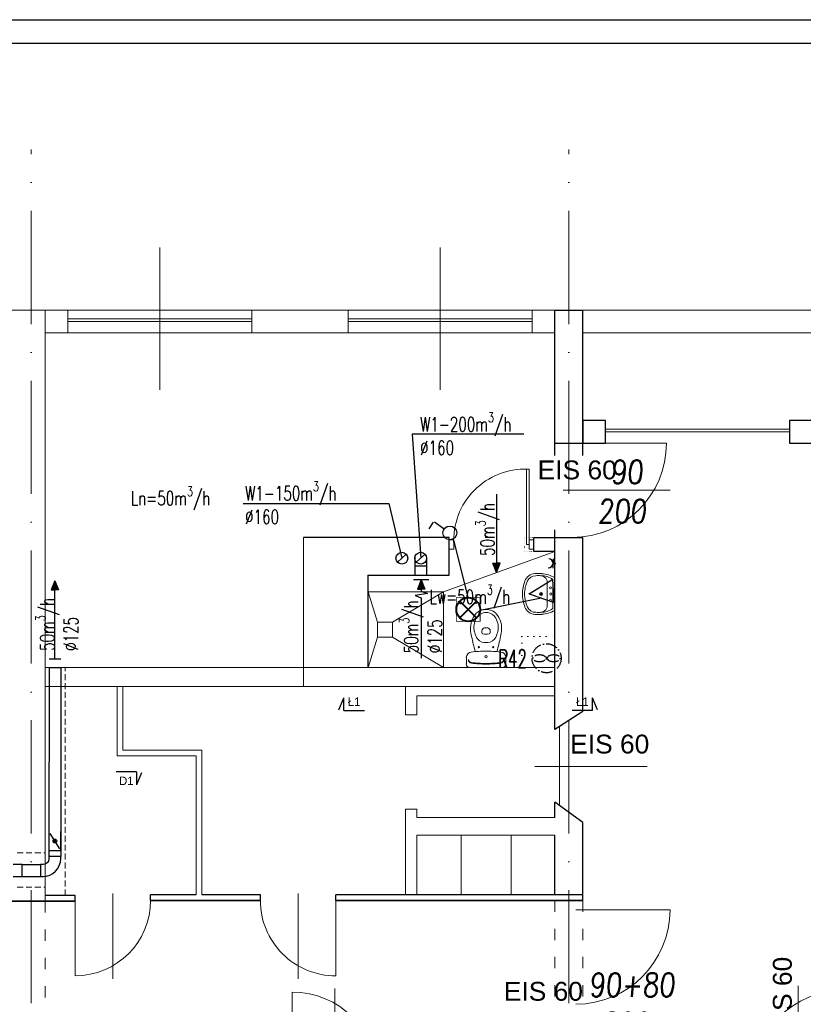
# Model space of a CAD drawing. Header units: millimetres. Extents: x -6513 to 30474, y -6915 to 65597.
# Tile 209 of 256: x -1094 to -263, y 26140 to 27184. Entities that reach past the tile are written whole.
import ezdxf
from ezdxf.enums import TextEntityAlignment as Align

# ---------------------------------------------------------------- set-up
doc = ezdxf.new("R2010")
doc.units = ezdxf.units.MM
for name, pattern in [('ACAD_ISO03W100', [30, 12, -18]), ('ACAD_ISO10W100', [18, 12, -3, 0, -3]), ('DASHED', [19.05, 12.7, -6.35]), ('DOT', [6.35, 0, -6.35])]:
    doc.linetypes.add(name, pattern=pattern)
doc.layers.get('0').update_dxf_attribs({"color": 8})
for name, color, linetype in [('A200_General07', 8, 'Continuous'), ('A200_General08', 8, 'Continuous'), ('A270_text04', 8, 'Continuous'), ('DB_WM_nawiew-opis', 8, 'Continuous')]:
    doc.layers.add(name, color=color, linetype=linetype)
for name, color, linetype, lineweight in [('A_cienka', 8, 'Continuous', 5), ('A_linia przekroj', 8, 'Continuous', 25), ('A_meble', 8, 'Continuous', 0), ('A_opisy', 8, 'Continuous', 13), ('A_osie', 8, 'ACAD_ISO10W100', 5), ('A_przerywana', 8, 'ACAD_ISO03W100', 5), ('A_widok', 8, 'Continuous', 13), ('DB-WM-nawiew-opis', 8, 'Continuous', 25), ('DB-WM-nawiew-opis-odnośnik', 8, 'Continuous', 30), ('DB-WM-wywiew-opis', 8, 'Continuous', 25), ('DB-WM-wywiew-opis-odnośnik', 8, 'Continuous', 30), ('DB_WM_nawiew', 8, 'Continuous', 30), ('DB_WM_wywiew', 8, 'Continuous', 30), ('E_gniazda wtykowe', 1, 'Continuous', 30), ('E_oświetlenie', 1, 'Continuous', 30), ('E_technologia', 1, 'ACAD_ISO10W100', 30), ('noew ściany archwig', 8, 'Continuous', 9), ('R-TABELKA', 8, 'Continuous', 25), ('snitarne archwig nowe', 8, 'Continuous', 9), ('Stolarka ARCHWIG', 8, 'Continuous', 5), ('wyburzenia', 8, 'DOT', 20), ('Ściany ARCHWIG', 8, 'Continuous', 30)]:
    doc.layers.add(name, color=color, linetype=linetype, lineweight=lineweight)
doc.styles.add('BRH', font='txt')
doc.styles.add('ROMANSS', font='romans.shx', dxfattribs={"width": 0.8, "oblique": 5})
doc.styles.add('SIMPLEXD', font='SIMPLEX.SHX', dxfattribs={"width": 0.6})
doc.styles.get("Standard").update_dxf_attribs({"font": 'txt.shx', "width": 0.9})
doc.styles.add('tabelka', font='ARIAL.TTF')

# ---------------------------------------------------------------- blocks, each defined once
blk = doc.blocks.new('drzwi schem')
at = {"color": 252}
blk.add_line((0, 0), (0, 1), dxfattribs=at)
at = {"color": 252, "ltscale": 10}
blk.add_line((0.5, -0.093), (0.5, 1.04), dxfattribs=at)
at = {"color": 252}
blk.add_arc((0, 0), 1, 0, 90, dxfattribs=at)
blk = doc.blocks.new('umywalka oli2')
at = {"layer": 'snitarne archwig nowe', "color": 252}
for p, q in [((20.9, 21.6), (13.7, 21.6)), ((0, 17.6), (0, 0)), ((2, 15.4), (2, 0)), ((7.9, 0), (7.9, 10.8)), ((0, 0), (0, -17.6)), ((2, 0), (2, -15.4)), ((7.9, -10.8), (7.9, 0)), ((13.7, -21.6), (20.9, -21.6))]:
    blk.add_line(p, q, dxfattribs=at)
for centre, radius in [((4.1, 0), 1.11), ((4.5, 6.6), 0.994), ((14.5, 0), 1.48), ((14.5, 0), 0.946), ((4.5, -6.6), 0.994)]:
    blk.add_circle(centre, radius, dxfattribs=at)
for centre, radius, start, end in [((15.6, -9.9), 31.5, 93.3155, 119.5931), ((20.2, 9.5), 12.2, 20.9395, 86.4287), ((14.2, -1.1), 20.5, 88.5847, 126.5008), ((15.3, 12), 7.48, 91.7023, 188.8292), ((17.3, -1.9), 21.5, 82.9063, 97.0937), ((20.4, 10.2), 9.2, 23.1986, 92.7468), ((-1.2, 0), 33.1, 360, 24.6987), ((-3.2, 0), 37.4, 360, 21.6896), ((-1.2, 0), 33.1, 335.3013, 0), ((-3.2, 0), 37.4, 338.3104, 0), ((15.6, 9.9), 31.5, 240.4069, 266.6845), ((14.2, 1.1), 20.5, 233.4992, 271.4153), ((15.3, -12), 7.48, 171.1708, 268.2977), ((17.3, 1.9), 21.5, 262.9063, 277.0937), ((20.4, -10.2), 9.2, 267.2532, 336.8014), ((20.2, -9.5), 12.2, 273.5713, 339.0605)]:
    blk.add_arc(centre, radius, start, end, dxfattribs=at)
blk = doc.blocks.new('klop oli 2')
at = {"layer": 'snitarne archwig nowe', "color": 252}
for p, q in [((3.8, 20.9), (10.5, 20.9)), ((0, 17.2), (0, 0)), ((0, -17.2), (0, 0)), ((3.8, 0), (3.8, 1)), ((3.8, 0), (3.8, -1)), ((38.9, 4.5), (37, 4.5)), ((38.9, -4.5), (37, -4.5)), ((3.8, -20.9), (10.5, -20.9))]:
    blk.add_line(p, q, dxfattribs=at)
for centre, radius in [((11.5, 0), 1.27), ((11.5, 0), 1.27), ((21.6, 7.5), 0.706), ((21.6, -7.5), 0.706)]:
    blk.add_circle(centre, radius, dxfattribs=at)
for centre, radius, start, end in [((3.8, 17.2), 3.76, 90, 180), ((10.5, 14.9), 6.02, 6.7931, 90), ((144.9, 0), 141.2, 173.7281, 180), ((144.9, 0), 140.5, 173.6694, 180), ((8.4, 15), 3.76, 90, 173.7281), ((9, 15.1), 3.76, 100.2428, 173.7859), ((-114.7, 0), 132.1, 0, 6.7931), ((80, -215.2), 235.3, 101.5744, 105.544), ((43.1, -10.6), 23.5, 101.6195, 117.4027), ((44.8, -39.8), 56.5, 94.3794, 102.2907), ((42.4, -7.4), 20.3, 60.8839, 101.6195), ((41.4, -8), 24.5, 51.2869, 92.3028), ((46.6, 0), 15.1, 0, 47.5638), ((144.9, 0), 141.2, 180, 186.2719), ((144.9, 0), 140.5, 180, 186.3306), ((-114.7, 0), 132.1, 353.2069, 0), ((43.3, 0), 16.9, 173.7581, 180), ((43.3, 0), 16.9, 180, 186.2419), ((37.3, 0.7), 10.9, 117.4027, 173.7581), ((63.6, 0), 28.2, 173.3508, 180), ((63.6, 0), 28.2, 180, 186.6492), ((37, 3.1), 1.41, 90, 173.3508), ((38.9, 1.7), 2.82, 36.8699, 90), ((36.6, 0), 5.65, 0, 36.8699), ((36.6, 0), 5.65, 323.1301, 0), ((46.6, 0), 11.8, 0, 60.8839), ((46.6, 0), 11.8, 299.1161, 0), ((46.6, 0), 15.1, 312.4362, 0), ((37.3, -0.7), 10.9, 186.2419, 242.5973), ((43.1, 10.6), 23.5, 242.5973, 258.3805), ((37, -3.1), 1.41, 186.6492, 270), ((42.4, 7.4), 20.3, 258.3805, 299.1161), ((38.9, -1.7), 2.82, 270, 323.1301), ((3.8, -17.2), 3.76, 180, 270), ((8.4, -15), 3.76, 186.2719, 270), ((9, -15.1), 3.76, 186.2141, 259.7572), ((10.5, -14.9), 6.02, 270, 353.2069), ((80, 215.2), 235.3, 254.456, 258.4256), ((44.8, 39.8), 56.5, 257.7093, 265.6206), ((41.4, 8), 24.5, 267.6972, 308.7131)]:
    blk.add_arc(centre, radius, start, end, dxfattribs=at)
blk = doc.blocks.new('A$C2355049C')
at = {"layer": 'DB-WM-nawiew-opis-odnośnik'}
h = blk.add_hatch(color=256, dxfattribs=at)
h.paths.add_polyline_path([(0, -9.8), (3.9, -9.8), (0, 0)])
h.paths.add_polyline_path([(0, 0), (-3.9, -9.8), (0, -9.8)])
at = {"layer": 'DB-WM-nawiew-opis-odnośnik', "flags": 128}
for points in [[(0, 0), (-3.9, -9.8), (0, -9.8)], [(0, -82.9), (0, 0)], [(0, 0), (3.9, -9.8), (0, -9.8)]]:
    blk.add_lwpolyline(points, dxfattribs=at)
blk = doc.blocks.new('A$C620C4C60')
at = {"layer": 'DB-WM-wywiew-opis-odnośnik'}
h = blk.add_hatch(color=256, dxfattribs=at)
h.paths.add_polyline_path([(0, 0), (9.8, 3.9), (9.8, 0)])
h.paths.add_polyline_path([(9.8, 0), (9.8, -3.9), (0, 0)])
at = {"layer": 'DB-WM-wywiew-opis-odnośnik', "flags": 128}
for points in [[(0, 0), (9.8, 3.9), (9.8, 0)], [(0, 0), (12.1, 0)], [(0, 0), (9.8, -3.9), (9.8, 0)], [(12.1, 0), (14.4, -6.5), (16.6, 6.4), (18.9, 0)], [(18.9, 0), (82.9, 0)]]:
    blk.add_lwpolyline(points, dxfattribs=at)
blk = doc.blocks.new('Sect Mk right')
at = {"layer": 'A200_General07', "color": 1}
for p, q in [((0, 6.01), (0, -0.21)), ((0, 6.01), (3.92, 6.01)), ((0.29, 7.48), (3.92, 6.01))]:
    blk.add_line(p, q, dxfattribs=at)
at = {"layer": 'A270_text04', "color": 0, "style": 'BRH'}
blk.add_attdef('-', text='', height=4.51, dxfattribs=at).set_placement((1.77, 1.49), align=Align.MIDDLE)
blk = doc.blocks.new('raster')
at = {"layer": 'E_oświetlenie', "lineweight": 40}
for p, q in [((-21.2, 21.2), (21.2, -21.2)), ((21.2, 21.2), (-21.2, -21.2))]:
    blk.add_line(p, q, dxfattribs=at)
at = {"layer": 'E_oświetlenie', "const_width": 2}
blk.add_lwpolyline([(-30, -30), (30, -30), (30, 30), (-30, 30)], close=True, dxfattribs=at)
at = {"layer": 'E_oświetlenie', "lineweight": 40}
blk.add_circle((0, 0), 30, dxfattribs=at)
blk = doc.blocks.new('gw1')
at = {"layer": 'E_gniazda wtykowe'}
for p, q in [((99083.8, 55833.1), (99083.8, 55845.4)), ((99083.8, 55839.3), (99080.1, 55839.3))]:
    blk.add_line(p, q, dxfattribs=at)
blk.add_arc((99089.8, 55839), 6.04, 87.7958, 267.7958, dxfattribs=at)

msp = doc.modelspace()

# ---------------------------------------------------------------- hatches: boundary and pattern name
at = {"layer": 'DB_WM_nawiew'}
h = msp.add_hatch(color=256, dxfattribs=at)
edge = h.paths.add_edge_path()
edge.add_arc((-1056.263, 26313.084), 2, 0, 360)

# ---------------------------------------------------------------- linework, layer by layer
at = {"layer": 'A_cienka', "ltscale": 10}
for p, q in [((-944.946, 26791.663), (-944.946, 26942.46)), ((-647.946, 26791.663), (-647.946, 26942.46)), ((-547.516, 26391.965), (-428.507, 26391.965))]:
    msp.add_line(p, q, dxfattribs=at)
at = {"layer": 'A_cienka'}
for p, q in [((-2776.446, 26876.062), (2360.554, 26876.062)), ((-2776.446, 26876.062), (4647.554, 26876.062)), ((-847.446, 26867.062), (-1042.446, 26867.062)), ((-847.446, 26864.062), (-1042.446, 26864.062)), ((-745.446, 26867.062), (-550.446, 26867.062)), ((-745.446, 26864.062), (-550.446, 26864.062)), ((-1066.446, 26852.062), (-526.446, 26852.062)), ((-496.446, 26852.062), (43.554, 26852.062)), ((-277.446, 26750.062), (-472.446, 26750.062)), ((-277.446, 26750.062), (-472.446, 26750.062)), ((-277.446, 26747.062), (-472.446, 26747.062)), ((-277.446, 26747.062), (-472.446, 26747.062)), ((-521.446, 26350.592), (-521.446, 26434.403))]:
    msp.add_line(p, q, dxfattribs=at)
at = {"layer": 'A_linia przekroj'}
for p, q in [((-526.446, 26721.795), (-526.446, 26876.062)), ((-526.446, 26876.062), (-496.446, 26876.062)), ((-526.446, 26721.795), (-526.446, 26876.062)), ((-496.446, 26721.795), (-496.446, 26876.062)), ((-496.446, 26721.795), (-496.446, 26876.062)), ((-526.446, 26735.062), (-496.446, 26735.062)), ((-526.446, 26431.206), (-526.446, 26643.062)), ((-496.446, 26450.389), (-496.446, 26635.062)), ((-496.446, 26450.389), (-496.446, 26635.062)), ((-496.446, 26571.832), (-496.446, 26610.795)), ((-526.446, 26431.206), (-526.446, 26497.062)), ((-496.446, 26450.389), (-496.446, 26477.062)), ((-496.446, 26450.389), (-526.446, 26431.206)), ((-526.446, 26338.158), (-526.446, 26354.152)), ((-496.446, 26332.794), (-526.446, 26354.152)), ((-496.446, 26250.062), (-496.446, 26332.794)), ((-496.446, 26250.062), (-496.446, 26332.794)), ((-526.446, 26256.062), (-526.446, 26319.158)), ((-1034.867, 26255.219), (-1066.446, 26255.219)), ((-1034.867, 26249.219), (-1034.867, 26255.219)), ((-906.502, 26256.062), (-954.867, 26256.062)), ((-954.867, 26250.062), (-954.867, 26256.062)), ((-838.492, 26256.062), (-900.502, 26256.062)), ((-838.492, 26250.062), (-838.492, 26256.062)), ((-838.492, 26250.062), (-838.492, 26256.062)), ((-496.446, 26256.062), (-758.492, 26256.062)), ((-758.492, 26250.062), (-758.492, 26256.062)), ((-1066.446, 26249.219), (-1358.232, 26249.219)), ((-1114.867, 26249.219), (-1034.867, 26249.219)), ((-1034.867, 26249.219), (-1088.446, 26249.219)), ((-954.867, 26250.062), (-838.492, 26250.062)), ((-838.492, 26250.062), (-954.867, 26250.062)), ((-758.492, 26250.062), (-496.446, 26250.062)), ((-496.446, 26250.062), (-758.492, 26250.062))]:
    msp.add_line(p, q, dxfattribs=at)
for points in [[(-496.446, 26735.062), (-472.446, 26735.062), (-472.446, 26759.062), (-496.446, 26759.062)], [(-496.446, 26735.062), (-472.446, 26735.062), (-472.446, 26759.062), (-496.446, 26759.062)], [(-175.446, 26759.062), (-277.446, 26759.062), (-277.446, 26735.062), (-175.446, 26735.062)]]:
    msp.add_lwpolyline(points, close=True, dxfattribs=at)
at = {"layer": 'A_meble'}
msp.add_line((-766.446, 26852.062), (-906.446, 26852.062), dxfattribs=at)
at = {"layer": 'A_osie', "ltscale": 10}
for p, q in [((-1081.446, 25420.619), (-1081.446, 27046.532)), ((-511.446, 25420.619), (-511.446, 27046.532)), ((-511.446, 25420.619), (-511.446, 27046.532))]:
    msp.add_line(p, q, dxfattribs=at)
at = {"layer": 'A_przerywana', "linetype": 'DASHED', "ltscale": 0.5}
for p, q in [((-1045.485, 26255.219), (-1045.485, 26497.062)), ((-1096.446, 26300.419), (-1066.446, 26300.419)), ((-1096.446, 26264.219), (-1066.446, 26264.219))]:
    msp.add_line(p, q, dxfattribs=at)
at = {"layer": 'A_przerywana'}
for p, q in [((-1066.446, 26249.219), (-1066.446, 26061.219)), ((-526.446, 26250.062), (-526.446, 26062.062)), ((-496.446, 26250.062), (-496.446, 26062.062))]:
    msp.add_line(p, q, dxfattribs=at)
at = {"layer": 'A_widok', "ltscale": 5}
for p, q in [((-1096.446, 26876.062), (-1066.446, 26876.062)), ((-1066.446, 26250.062), (-1066.446, 26876.062)), ((-792.869, 26635.062), (-792.869, 26477.062)), ((-526.446, 26497.062), (-1066.446, 26497.062)), ((-526.446, 26477.062), (-1066.446, 26477.062)), ((-954.109, 26477.062), (-990.348, 26477.062)), ((-990.348, 26477.062), (-990.348, 26403.58)), ((-984.348, 26477.062), (-984.348, 26409.58)), ((-684.537, 26477.062), (-684.537, 26446.993)), ((-684.537, 26467.071), (-684.537, 26446.993)), ((-672.537, 26467.071), (-526.446, 26467.071)), ((-672.537, 26467.071), (-672.537, 26446.993)), ((-672.537, 26446.993), (-684.537, 26446.993)), ((-990.348, 26403.58), (-906.502, 26403.58)), ((-984.348, 26409.58), (-900.502, 26409.58)), ((-906.502, 26403.58), (-906.502, 26256.062)), ((-900.502, 26409.58), (-900.502, 26256.062)), ((-684.537, 26346.993), (-684.537, 26319.158)), ((-684.537, 26346.993), (-684.537, 26256.062)), ((-672.537, 26346.993), (-684.537, 26346.993)), ((-672.537, 26346.993), (-684.537, 26346.993)), ((-672.537, 26346.993), (-672.537, 26338.158)), ((-672.537, 26338.158), (-526.446, 26338.158)), ((-672.537, 26319.158), (-526.446, 26319.158)), ((-672.537, 26319.158), (-672.537, 26256.062)), ((-625.66, 26319.158), (-625.66, 26256.062)), ((-572.552, 26319.158), (-572.552, 26256.062)), ((-504.161, 26239.969), (-404.161, 26239.969))]:
    msp.add_line(p, q, dxfattribs=at)
for points in [[(-1066.446, 26852.062), (-1042.446, 26852.062), (-1042.446, 26876.062), (-1066.446, 26876.062)], [(-847.446, 26876.062), (-745.446, 26876.062), (-745.446, 26852.062), (-847.446, 26852.062)], [(-526.446, 26852.062), (-550.446, 26852.062), (-550.446, 26876.062), (-526.446, 26876.062)]]:
    msp.add_lwpolyline(points, close=True, dxfattribs=at)
msp.add_arc((-504.161, 26239.969), 100, 270, 0, dxfattribs=at)
at = {"layer": 'DB-WM-wywiew-opis'}
for points in [[(-559.008, 26744.744), (-677.447, 26744.744), (-668.446, 26613.062)], [(-856.8, 26671.204), (-702.106, 26671.204), (-688.446, 26613.062)]]:
    msp.add_lwpolyline(points, dxfattribs=at)
at = {"layer": 'DB_WM_nawiew'}
for points in [[(-1062.513, 26506.204), (-1050.013, 26506.204)], [(-1062.513, 26497.062), (-1062.636, 26296.761)], [(-1062.513, 26497.062), (-1050.013, 26497.062)], [(-1050.015, 26497.062), (-1050.135, 26296.761)], [(-1062.633, 26323.084), (-1062.633, 26303.084), (-1050.133, 26303.084), (-1050.133, 26323.084)], [(-1051.12, 26304.855), (-1061.195, 26320.976)], [(-1100.687, 26275.505), (-1091.012, 26275.505), (-1091.012, 26288.005), (-1100.687, 26288.005)], [(-1091.012, 26288.005), (-1071.385, 26288.005)], [(-1091.012, 26275.505), (-1071.385, 26275.511)]]:
    msp.add_lwpolyline(points, dxfattribs=at)
msp.add_lwpolyline([(-1068.885, 26288.011), (-1071.385, 26288.011), (-1071.385, 26275.511), (-1068.885, 26275.511, 0.41421356), (-1050.135, 26294.261), (-1050.135, 26296.761), (-1062.635, 26296.761), (-1062.635, 26294.261, -0.41421356), (-1068.885, 26288.011, -0.11030608)], format="xyb", dxfattribs=at)
msp.add_circle((-1056.263, 26313.084), 2, dxfattribs=at)
at = {"layer": 'DB_WM_wywiew'}
for points in [[(-693.129, 26608.922), (-683.764, 26617.202)], [(-674.628, 26613.983), (-674.628, 26604.983), (-662.128, 26604.983), (-662.128, 26613.983)], [(-673.129, 26608.922), (-663.764, 26617.202)], [(-674.628, 26604.983), (-674.628, 26595.062), (-662.128, 26595.062), (-662.128, 26604.983)], [(-659.964, 26590.062), (-675.964, 26590.062)]]:
    msp.add_lwpolyline(points, dxfattribs=at)
for centre in [(-688.446, 26613.062), (-668.446, 26613.062)]:
    msp.add_circle(centre, 6.25, dxfattribs=at)
at = {"layer": 'E_oświetlenie'}
for p, q in [((-655.258, 26651.103), (-659.959, 26644.327)), ((-643.573, 26643.963), (-653.865, 26651.103)), ((-618.084, 26571.25), (-633.446, 26632.562)), ((-553.588, 26575.324), (-528.593, 26590.73)), ((-527.138, 26565.987), (-528.593, 26590.73)), ((-540.363, 26570.655), (-605.286, 26557.43)), ((-553.588, 26575.324), (-527.138, 26565.987))]:
    msp.add_line(p, q, dxfattribs=at)
at = {"layer": 'E_oświetlenie', "const_width": 1.05}
msp.add_lwpolyline([(-528.593, 26590.73), (-553.588, 26575.324), (-527.138, 26565.987)], close=True, dxfattribs=at)
at = {"layer": 'E_oświetlenie'}
msp.add_circle((-637.614, 26639.829), 7.252, dxfattribs=at)
at = {"layer": 'E_technologia'}
for p, q in [((-536.257, 26508.323), (-533.852, 26505.544)), ((-533.852, 26508.323), (-536.257, 26505.544))]:
    msp.add_line(p, q, dxfattribs=at)
msp.add_circle((-535.055, 26506.934), 15.427, dxfattribs=at)
for centre, start_param, end_param in [((-542.681, 26506.934), 3.54986568, 9.01650493), ((-527.428, 26506.934), 0.40827303, 5.87491228)]:
    msp.add_ellipse(centre, major_axis=(-7, 0), ratio=0.5, start_param=start_param, end_param=end_param, dxfattribs=at)
at = {"layer": 'R-TABELKA'}
for p, q in [((-3136.084, 27184.217), (8327.828, 27184.217)), ((-3011.084, 27159.217), (8302.828, 27159.217))]:
    msp.add_line(p, q, dxfattribs=at)
at = {"layer": 'snitarne archwig nowe'}
for points in [[(-644.29, 26577.218), (-526.446, 26620.062)], [(-724.446, 26577.218), (-644.29, 26577.218), (-644.29, 26497.062)], [(-714.29, 26545.218), (-724.29, 26577.218)], [(-698.29, 26545.218), (-644.29, 26577.218)], [(-714.29, 26529.218), (-724.29, 26497.218)], [(-698.29, 26529.218), (-644.29, 26497.218)]]:
    msp.add_lwpolyline(points, dxfattribs=at)
msp.add_lwpolyline([(-714.29, 26529.218), (-698.29, 26529.218), (-698.29, 26545.218), (-714.29, 26545.218)], close=True, dxfattribs=at)
at = {"layer": 'Stolarka ARCHWIG'}
for p, q in [((-556.446, 26707.562), (-556.446, 26627.562)), ((-556.446, 26707.562), (-553.446, 26707.562)), ((-553.446, 26627.562), (-553.446, 26707.562)), ((-556.446, 26627.562), (-553.446, 26627.562))]:
    msp.add_line(p, q, dxfattribs=at)
for points in [[(-633.446, 26627.562), (-633.446, 26632.562), (-638.446, 26632.562), (-638.446, 26622.562), (-633.446, 26622.562), (-633.446, 26630.062)], [(-633.446, 26627.562), (-633.446, 26622.562), (-638.446, 26622.562), (-638.446, 26632.562), (-633.446, 26632.562), (-633.446, 26625.062)], [(-633.446, 26627.562), (-633.446, 26622.562), (-638.446, 26622.562), (-638.446, 26632.562), (-633.446, 26632.562), (-633.446, 26625.062)], [(-548.446, 26627.562), (-548.446, 26622.562), (-553.446, 26622.562), (-553.446, 26632.562), (-548.446, 26632.562), (-548.446, 26625.062)]]:
    msp.add_lwpolyline(points, dxfattribs=at)
msp.add_arc((-557.655, 26631.705), 75.905, 87.955304, 183.129127, dxfattribs=at)
at = {"layer": 'wyburzenia'}
for p, q in [((-561.446, 26497.062), (-561.446, 26530.062)), ((-561.446, 26530.062), (-526.446, 26530.062))]:
    msp.add_line(p, q, dxfattribs=at)
at = {"layer": 'wyburzenia', "ltscale": 0.2}
msp.add_lwpolyline([(-548.446, 26635.062), (-548.446, 26620.062), (-558.446, 26620.062), (-558.446, 26635.062)], close=True, dxfattribs=at)
at = {"layer": 'Ściany ARCHWIG'}
for p, q in [((-638.446, 26635.062), (-792.869, 26635.062)), ((-638.446, 26620.062), (-638.446, 26635.062)), ((-638.446, 26620.062), (-638.446, 26635.062)), ((-638.446, 26620.062), (-638.446, 26635.062)), ((-548.446, 26635.062), (-496.446, 26635.062)), ((-548.446, 26620.062), (-548.446, 26635.062)), ((-638.446, 26595.062), (-638.446, 26620.062)), ((-526.446, 26620.062), (-548.446, 26620.062)), ((-724.446, 26595.062), (-638.446, 26595.062)), ((-724.446, 26595.062), (-724.446, 26497.062))]:
    msp.add_line(p, q, dxfattribs=at)

# ---------------------------------------------------------------- block references
at = {"layer": 'A200_General08'}
ref = msp.add_blockref('Sect Mk right', (-728.987, 26451.34), dxfattribs=dict(at, xscale=3.5, yscale=3.5, zscale=3.5, rotation=90.00000000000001))
ref.add_attrib('-', 'Ł1', dxfattribs={"layer": 'A270_text04', "color": 7, "height": 9, "style": 'BRH'}).set_placement((-739.158, 26460.795), align=Align.MIDDLE)
ref = msp.add_blockref('Sect Mk right', (-507.307, 26451.34), dxfattribs=dict(at, xscale=-3.5, yscale=3.5, zscale=3.5, rotation=270))
ref.add_attrib('-', 'Ł1', dxfattribs={"layer": 'A270_text04', "color": 7, "height": 9, "style": 'BRH'}).set_placement((-497.136, 26460.795), align=Align.MIDDLE)
ref = msp.add_blockref('Sect Mk right', (-990.733, 26386.38), dxfattribs=dict(at, xscale=3.5, yscale=3.5, zscale=3.5, rotation=270))
ref.add_attrib('-', 'D1', dxfattribs={"layer": 'A270_text04', "color": 7, "height": 9, "style": 'BRH'}).set_placement((-980.562, 26376.926), align=Align.MIDDLE)
at = {"layer": 'A_cienka', "xscale": 100, "yscale": 100, "zscale": 100, "rotation": 270}
msp.add_blockref('drzwi schem', (-507.997, 26735.062), dxfattribs=at)
at = {"layer": 'A_widok', "ltscale": 5, "yscale": 80, "zscale": 80}
for p, xscale, rotation in [((-1034.867, 26250.062), -80, 180), ((-758.492, 26250.062), 80, 180.000000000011)]:
    msp.add_blockref('drzwi schem', p, dxfattribs=dict(at, xscale=xscale, rotation=rotation))
at = {"layer": 'A_widok', "ltscale": 5}
for p, xscale, yscale, zscale in [((-804.661, 26062.904), 90, 90, 90), ((-218.232, 26055.35), -100, 100, 100)]:
    msp.add_blockref('drzwi schem', p, dxfattribs=dict(at, xscale=xscale, yscale=yscale, zscale=zscale))
at = {"layer": 'DB_WM_nawiew', "xscale": -1, "rotation": 180}
msp.add_blockref('A$C2355049C', (-588.039, 26598.045), dxfattribs=at)
at = {"layer": 'DB_WM_nawiew'}
msp.add_blockref('A$C2355049C', (-1056.263, 26589.14), dxfattribs=at)
at = {"layer": 'DB_WM_wywiew', "xscale": -1, "rotation": 90}
msp.add_blockref('A$C620C4C60', (-667.964, 26590.062), dxfattribs=at)
at = {"layer": 'E_oświetlenie', "xscale": 0.7875000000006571, "yscale": 0.7875000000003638, "zscale": 0.7874999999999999, "rotation": 178.7624398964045}
msp.add_blockref('gw1', (78431.78, 68885.278), dxfattribs=at)
at = {"layer": 'E_oświetlenie', "lineweight": 40, "xscale": 0.4199999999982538, "yscale": 0.4200000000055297, "zscale": 0.4199999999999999, "rotation": 180}
msp.add_blockref('raster', (-618.084, 26558.65), dxfattribs=at)
at = {"layer": 'noew ściany archwig', "rotation": 180}
msp.add_blockref('umywalka oli2', (-526.446, 26575.062), dxfattribs=at)
at = {"layer": 'snitarne archwig nowe', "xscale": -1, "rotation": 270}
msp.add_blockref('klop oli 2', (-599.214, 26497.062), dxfattribs=at)

# ---------------------------------------------------------------- texts
at = {"layer": 'A_cienka', "char_height": 25, "attachment_point": 1, "style": 'ROMANSS'}
for s, insert, width in [(' 90\\P200', (-480.992, 26717.152), 87.84218), ('90+80\\P 200', (-490.192, 26172.947), 141.48479)]:
    msp.add_mtext(s, dxfattribs=dict(at, insert=insert, width=width))
at = {"layer": 'A_opisy', "char_height": 20, "width": 160.79131, "attachment_point": 1, "style": 'tabelka'}
for insert in [(-544.516, 26716.691), (-510.029, 26425.891), (-580.374, 26163.666)]:
    msp.add_mtext('EIS 60', dxfattribs=dict(at, insert=insert))
at = {"layer": 'A_opisy', "insert": (-295.13, 26106.431), "char_height": 20, "width": 160.79131, "attachment_point": 1, "rotation": 90, "style": 'tabelka'}
msp.add_mtext('EIS 60', dxfattribs=at)
at = {"layer": 'DB-WM-nawiew-opis', "char_height": 15, "width": 37.14159, "attachment_point": 1, "rotation": 90}
for s, insert in [('\\A1;{\\Fsimplex|c238;\\W0.7;50m\\H0.7x;\\S3^ ;\\H1.4286x;/h}', (-610.313, 26615.388)), ('\\A1;{\\Fsimplex|c238;\\W0.7;50m\\H0.7x;\\S3^ ;\\H1.4286x;/h\\P%%C125}', (-1076.882, 26514.747))]:
    msp.add_mtext(s, dxfattribs=dict(at, insert=insert))
at = {"layer": 'DB-WM-wywiew-opis', "char_height": 15, "width": 37.14159, "attachment_point": 1}
for s, insert in [('\\A1;{\\Fsimplex|c238;\\W0.7;W1-200m\\H0.7x;\\S3^ ;\\H1.4286x;/h\\P%%C160}', (-669.129, 26767.654)), ('\\A1;{\\Fsimplex|c238;\\W0.7;W1-150m\\H0.7x;\\S3^ ;\\H1.4286x;/h\\P%%C160}', (-854.646, 26694.496)), ('\\A1;{\\Fsimplex|c238;\\W0.7;Lw=50m\\H0.7x;\\S3^ ;\\H1.4286x;/h}', (-659.087, 26584.729))]:
    msp.add_mtext(s, dxfattribs=dict(at, insert=insert))
at = {"layer": 'DB-WM-wywiew-opis', "insert": (-691.161, 26512.215), "char_height": 15, "width": 37.14159, "attachment_point": 1, "rotation": 90}
msp.add_mtext('\\A1;{\\Fsimplex|c238;\\W0.7;50m\\H0.7x;\\S3^ ;\\H1.4286x;/h\\P%%C125}', dxfattribs=at)
at = {"layer": 'DB_WM_nawiew-opis', "insert": (-975.693, 26689.245), "char_height": 15, "width": 37.14159, "attachment_point": 1}
msp.add_mtext('\\A1;{\\Fsimplex|c238;\\W0.7;Ln=50m\\H0.7x;\\S3^ ;\\H1.4286x;/h}', dxfattribs=at)
at = {"layer": 'E_technologia', "style": 'SIMPLEXD', "width": 0.6}
msp.add_text('R42', height=19.2, dxfattribs=at).set_placement((-586.116, 26496.706))

doc.saveas('drawing.dxf')
